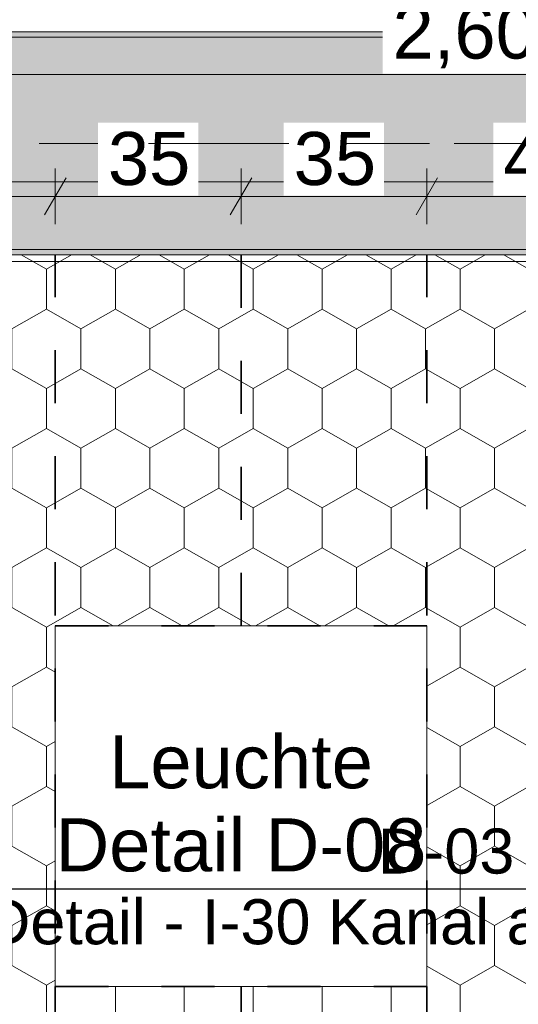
# Model space of a CAD drawing. Header units: metres. Extents: x -3.6 to 85.2, y -11 to 16.8.
# Tile 84 of 183: x 9.108 to 10.048, y 6.677 to 8.533. Entities that reach past the tile are written whole.
import ezdxf

# ---------------------------------------------------------------- set-up
doc = ezdxf.new("R2010")
doc.units = ezdxf.units.M
doc.header["$MEASUREMENT"] = 0
for name, pattern in [('Achse', [0.2, 0.1, -0.05, 0, -0.05]), ('Punktlinie weit', [0.06, 0.01, -0.05]), ('Strichlinie doppelt', [0.546806, 0.264583, -0.105833, 0.070556, -0.105833]), ('Wipeout_Contour', [1, 0, -1])]:
    doc.linetypes.add(name, pattern=pattern)
for name, color, linetype in [('154 - Bemaßung_ Beschriftung.Ausbau - Deckenspiegel', 7, 'Continuous'), ('208 - Marker.Detail', 7, 'Continuous'), ('451 - Universal.Achsen Raster', 7, 'Continuous'), ('608 - Struktur.Träger', 7, 'Continuous'), ('Neubau_606 - Struktur.Wand Innen Ausbau', 7, 'Continuous'), ('Neubau_651 - Abdeckung.Decke abgehängt_ bekleidet', 7, 'Continuous'), ('Neubau_653 - Abdeckung.TB Verkofferung', 7, 'Continuous'), ('Neubau_804 - HKLSE.Elektrik', 7, 'Continuous')]:
    doc.layers.add(name, color=color, linetype=linetype)
doc.styles.add('ERSTELLTER_STIL_2', font='txt')
doc.dimstyles.new('ERSTELLTER_STIL__1', dxfattribs={"dimtxt": 0.1, "dimasz": 0.0532, "dimexe": 0.18, "dimexo": 0.0625, "dimgap": 0, "dimtad": 1, "dimtih": 1, "dimtoh": 1, "dimzin": 0, "dimdsep": 46, "dimtxsty": 'ERSTELLTER_STIL_2', "dimblk": 'ARROWHEAD_2', "dimblk1": 'ARROWHEAD_2', "dimblk2": 'ARROWHEAD_2', "dimcen": 0.09, "dimse1": 1, "dimse2": 1, "dimclrd": 7, "dimclre": 7, "dimclrt": 7, "dimazin": 0, "dimtfac": 1, "dimtdec": 4, "dimtmove": 0, "dimatfit": 3, "dimfxl": 1, "dimtolj": 1, "dimtzin": 0, "dimarcsym": 0})
pattern_1 = [(45, (0, 0), (-0.01767767, 0.01767767), [0, -0.025])]

# ---------------------------------------------------------------- blocks, each defined once
blk = doc.blocks.new('*D251')
at = {"layer": '154 - Bemaßung_ Beschriftung.Ausbau - Deckenspiegel', "color": 7, "linetype": 'Continuous', "lineweight": 5}
for p, q in [((8.795, 8.1475), (8.795, 8.2525)), ((9.175, 8.1475), (9.175, 8.2525)), ((8.8152, 8.235), (8.7748, 8.165)), ((9.1952, 8.235), (9.1548, 8.165)), ((8.795, 8.2), (9.175, 8.2))]:
    blk.add_line(p, q, dxfattribs=at)
at = {"color": 254, "linetype": 'Wipeout_Contour', "lineweight": 0, "ltscale": 48.319299}
blk.add_wipeout([(8.626, 8.2488), (8.8707, 8.2488), (8.8707, 8.3916), (8.626, 8.3916)], dxfattribs=at).dxf.layer = '154 - Bemaßung_ Beschriftung.Ausbau - Deckenspiegel'
at = {"color": 254, "linetype": 'Wipeout_Contour', "lineweight": 0, "ltscale": 48.874998}
blk.add_wipeout([(8.8904, 8.2012), (9.0796, 8.2012), (9.0796, 8.3387), (8.8904, 8.3387)], dxfattribs=at).dxf.layer = '154 - Bemaßung_ Beschriftung.Ausbau - Deckenspiegel'
at = {"layer": '154 - Bemaßung_ Beschriftung.Ausbau - Deckenspiegel', "color": 7, "lineweight": 5, "insert": (8.9091, 8.22), "char_height": 0.1, "attachment_point": 7, "style": 'ERSTELLTER_STIL_2'}
blk.add_mtext('\\A1;{\\pql;\\fArial|b0|i0|c0|p38;38}', dxfattribs=at)
blk = doc.blocks.new('ARROWHEAD_2')
at = {"color": 0, "linetype": 'Continuous', "lineweight": 0}
for p, q in [((-0.378, -0.655), (0.378, 0.655)), ((0, 0), (-1, 0))]:
    blk.add_line(p, q, dxfattribs=at)
blk = doc.blocks.new('*D252')
at = {"layer": '154 - Bemaßung_ Beschriftung.Ausbau - Deckenspiegel', "color": 7, "linetype": 'Continuous', "lineweight": 5}
for p, q in [((9.175, 8.1475), (9.175, 8.2525)), ((9.525, 8.1475), (9.525, 8.2525)), ((9.1952, 8.235), (9.1548, 8.165)), ((9.5452, 8.235), (9.5048, 8.165)), ((9.175, 8.2), (9.525, 8.2))]:
    blk.add_line(p, q, dxfattribs=at)
at = {"color": 254, "linetype": 'Wipeout_Contour', "lineweight": 0, "ltscale": 49.95844}
blk.add_wipeout([(9.2554, 8.2012), (9.4446, 8.2012), (9.4446, 8.3387), (9.2554, 8.3387)], dxfattribs=at).dxf.layer = '154 - Bemaßung_ Beschriftung.Ausbau - Deckenspiegel'
at = {"layer": '154 - Bemaßung_ Beschriftung.Ausbau - Deckenspiegel', "color": 7, "lineweight": 5, "insert": (9.2741, 8.22), "char_height": 0.1, "attachment_point": 7, "style": 'ERSTELLTER_STIL_2'}
blk.add_mtext('\\A1;{\\pql;\\fArial|b0|i0|c0|p38;35}', dxfattribs=at)
blk = doc.blocks.new('*D253')
at = {"layer": '154 - Bemaßung_ Beschriftung.Ausbau - Deckenspiegel', "color": 7, "linetype": 'Continuous', "lineweight": 5}
for p, q in [((9.525, 8.1475), (9.525, 8.2525)), ((9.875, 8.1475), (9.875, 8.2525)), ((9.5452, 8.235), (9.5048, 8.165)), ((9.8952, 8.235), (9.8548, 8.165)), ((9.525, 8.2), (9.875, 8.2))]:
    blk.add_line(p, q, dxfattribs=at)
at = {"color": 254, "linetype": 'Wipeout_Contour', "lineweight": 0, "ltscale": 51.015009}
blk.add_wipeout([(9.6054, 8.2012), (9.7946, 8.2012), (9.7946, 8.3387), (9.6054, 8.3387)], dxfattribs=at).dxf.layer = '154 - Bemaßung_ Beschriftung.Ausbau - Deckenspiegel'
at = {"layer": '154 - Bemaßung_ Beschriftung.Ausbau - Deckenspiegel', "color": 7, "lineweight": 5, "insert": (9.6241, 8.22), "char_height": 0.1, "attachment_point": 7, "style": 'ERSTELLTER_STIL_2'}
blk.add_mtext('\\A1;{\\pql;\\fArial|b0|i0|c0|p38;35}', dxfattribs=at)
blk = doc.blocks.new('*D254')
at = {"layer": '154 - Bemaßung_ Beschriftung.Ausbau - Deckenspiegel', "color": 7, "linetype": 'Continuous', "lineweight": 5}
for p, q in [((9.875, 8.1475), (9.875, 8.2525)), ((10.315, 8.1475), (10.315, 8.2525)), ((9.8952, 8.235), (9.8548, 8.165)), ((10.3352, 8.235), (10.2948, 8.165)), ((9.875, 8.2), (10.315, 8.2))]:
    blk.add_line(p, q, dxfattribs=at)
at = {"color": 254, "linetype": 'Wipeout_Contour', "lineweight": 0, "ltscale": 52.226844}
blk.add_wipeout([(10.0004, 8.2012), (10.1896, 8.2012), (10.1896, 8.3387), (10.0004, 8.3387)], dxfattribs=at).dxf.layer = '154 - Bemaßung_ Beschriftung.Ausbau - Deckenspiegel'
at = {"layer": '154 - Bemaßung_ Beschriftung.Ausbau - Deckenspiegel', "color": 7, "lineweight": 5, "insert": (10.0191, 8.22), "char_height": 0.1, "attachment_point": 7, "style": 'ERSTELLTER_STIL_2'}
blk.add_mtext('\\A1;{\\pql;\\fArial|b0|i0|c0|p38;44}', dxfattribs=at)
blk = doc.blocks.new('*D434')
at = {"layer": '154 - Bemaßung_ Beschriftung.Ausbau - Deckenspiegel', "color": 7, "linetype": 'Continuous', "lineweight": 5}
for p, q in [((8.69, 8.3775), (8.69, 8.4825)), ((11.2975, 8.3775), (11.2975, 8.4825)), ((8.7102, 8.465), (8.6698, 8.395)), ((11.2773, 8.395), (11.3177, 8.465)), ((8.6558, 8.43), (8.69, 8.43)), ((8.69, 8.43), (11.2975, 8.43)), ((11.2975, 8.43), (11.3317, 8.43))]:
    blk.add_line(p, q, dxfattribs=at)
at = {"color": 254, "linetype": 'Wipeout_Contour', "lineweight": 0, "ltscale": 52.499242}
blk.add_wipeout([(9.7919, 8.4312), (10.1956, 8.4312), (10.1956, 8.5687), (9.7919, 8.5687)], dxfattribs=at).dxf.layer = '154 - Bemaßung_ Beschriftung.Ausbau - Deckenspiegel'
at = {"layer": '154 - Bemaßung_ Beschriftung.Ausbau - Deckenspiegel', "color": 7, "lineweight": 5, "insert": (9.8106, 8.4306), "char_height": 0.1, "attachment_point": 7, "style": 'ERSTELLTER_STIL_2'}
blk.add_mtext('\\A1;{\\pql;\\fArial|b0|i0|c0|p38;2,60\\fArial|b0|i0|c0|p38;\\A1{\\H.66x;\\S75^  ;}}', dxfattribs=at)

msp = doc.modelspace()

# ---------------------------------------------------------------- hatches: boundary and pattern name
at = {"layer": '608 - Struktur.Träger', "linetype": 'Continuous', "lineweight": 0, "true_color": 0x000000}
h = msp.add_hatch(dxfattribs=at)
h.set_pattern_fill('Gips_0001', color=18, style=0, pattern_type=2)
h.set_pattern_definition(pattern_1)
h.paths.add_polyline_path([(7.89, 8.51), (7.89, 8.5), (11.17, 8.5), (11.17, 8.51)])
h = msp.add_hatch(dxfattribs=at)
h.set_pattern_fill('Beton__Stahlbeton_0001', color=18, style=0, pattern_type=2)
h.set_pattern_definition([(45, (0, 0), (-0.08485281, 0.08485281), []), (45, (-0.04243, 0.04243), (-0.08485281, 0.08485281), [0.09, -0.03])])
h.paths.add_polyline_path([(0.69, 8.5), (0.38, 8.5), (0.38, 8.1), (0.69, 8.1), (7.57, 8.1), (7.89, 8.1), (11.17, 8.1), (11.49, 8.1), (14.77, 8.1), (15.09, 8.1), (18.37, 8.1), (18.69, 8.1), (25.57, 8.1), (25.89, 8.1), (29.25, 8.1), (29.39, 8.1), (32.77, 8.1), (33.09, 8.1), (36.47, 8.1), (36.59, 8.1), (39.97, 8.1), (40.29, 8.1), (47.17, 8.1), (47.49, 8.1), (50.77, 8.1), (51.09, 8.1), (54.37, 8.1), (54.69, 8.1), (61.57, 8.1), (61.88, 8.1), (61.88, 8.5), (61.57, 8.5), (58.195, 8.5), (58.05, 8.5), (54.69, 8.5), (54.37, 8.5), (51.09, 8.5), (50.77, 8.5), (47.49, 8.5), (47.17, 8.5), (40.29, 8.5), (39.97, 8.5), (36.59, 8.5), (36.47, 8.5), (33.09, 8.5), (32.77, 8.5), (29.39, 8.5), (29.25, 8.5), (25.89, 8.5), (25.57, 8.5), (22.2, 8.5), (22.05, 8.5), (18.69, 8.5), (18.37, 8.5), (15.09, 8.5), (14.77, 8.5), (11.49, 8.5), (11.17, 8.5), (7.89, 8.5), (7.57, 8.5)])
h = msp.add_hatch(dxfattribs=at)
h.set_pattern_fill('Gips_0001', color=18, style=0, pattern_type=2)
h.set_pattern_definition(pattern_1)
h.paths.add_polyline_path([(7.89, 8.1), (7.89, 8.09), (11.17, 8.09), (11.17, 8.1)])
at = {"layer": 'Neubau_651 - Abdeckung.Decke abgehängt_ bekleidet', "linetype": 'Continuous', "lineweight": 13, "true_color": 0xffbfbf}
h = msp.add_hatch(dxfattribs=at)
h.set_pattern_fill('sechseckig_0001', color=254, style=0, pattern_type=2)
h.set_pattern_definition([(90, (0, 0), (-0.1299038, 0), [0.075, -0.15]), (90, (-0.06495, 0.1125), (-0.1299038, 0), [0.075, -0.15]), (150, (5e-18, 0.075), (0.0649519, 0.1125), [0.075, -0.15]), (150, (-0.1299, 0.075), (0.0649519, 0.1125), [0.075, -0.15]), (210, (0, 0), (-0.0649519, 0.1125), [0.075, -0.15]), (210, (-0.1299, 8e-18), (-0.0649519, 0.1125), [0.075, -0.15])])
h.paths.add_polyline_path([(11.2975, 8.09), (8.69, 8.09), (8.69, 6.01), (11.2975, 6.01)])
h.paths.add_polyline_path([(9.175, 7.39), (9.875, 7.39), (9.875, 6.71), (9.175, 6.71)], flags=0)

# ---------------------------------------------------------------- linework, layer by layer
at = {"layer": '208 - Marker.Detail', "color": 30, "linetype": 'Continuous', "lineweight": 25, "true_color": 0xff6e00}
msp.add_line((9.0337, 6.8942), (10.7837, 6.8942), dxfattribs=at)
at = {"layer": '608 - Struktur.Träger', "color": 7, "linetype": 'Continuous', "lineweight": 13}
for p, q in [((0.38, 8.51), (61.88, 8.51)), ((11.17, 8.5), (7.89, 8.5)), ((0.38, 8.09), (61.88, 8.09))]:
    msp.add_line(p, q, dxfattribs=at)
at = {"layer": '608 - Struktur.Träger', "color": 7, "linetype": 'Continuous', "lineweight": 5}
for p, q in [((11.17, 8.51), (7.89, 8.51)), ((11.17, 8.09), (7.89, 8.09))]:
    msp.add_line(p, q, dxfattribs=at)
at = {"layer": '608 - Struktur.Träger', "color": 7, "linetype": 'Achse', "lineweight": 9}
msp.add_line((0.38, 8.3), (61.88, 8.3), dxfattribs=at)
at = {"layer": '608 - Struktur.Träger', "color": 7, "linetype": 'Continuous', "lineweight": 13, "flags": 128}
msp.add_lwpolyline([(32.77, 8.1), (29.39, 8.1), (29.25, 8.1), (25.89, 8.1), (25.57, 8.1), (18.69, 8.1), (18.37, 8.1), (15.09, 8.1), (14.77, 8.1), (11.49, 8.1), (11.17, 8.1), (7.89, 8.1), (7.57, 8.1), (0.69, 8.1), (0.38, 8.1)], dxfattribs=at)
at = {"layer": 'Neubau_606 - Struktur.Wand Innen Ausbau', "color": 1, "linetype": 'Continuous', "lineweight": 13}
for p, q in [((10.07, 8.2275), (9.06, 8.2275)), ((9.06, 8.0775), (10.07, 8.0775))]:
    msp.add_line(p, q, dxfattribs=at)
at = {"layer": 'Neubau_651 - Abdeckung.Decke abgehängt_ bekleidet', "color": 1, "linetype": 'Achse', "lineweight": 35}
for p, q in [((9.175, 6.01), (9.175, 8.09)), ((9.525, 8.09), (9.525, 7.39)), ((9.875, 6.01), (9.875, 8.09)), ((9.175, 7.39), (9.875, 7.39)), ((9.175, 6.71), (9.875, 6.71)), ((9.525, 6.71), (9.525, 6.01))]:
    msp.add_line(p, q, dxfattribs=at)
at = {"layer": 'Neubau_651 - Abdeckung.Decke abgehängt_ bekleidet', "color": 1, "linetype": 'Punktlinie weit', "lineweight": 13, "flags": 128}
for points in [[(11.2975, 8.09), (8.69, 8.09), (8.69, 6.01), (11.2975, 6.01)], [(9.175, 7.39), (9.875, 7.39), (9.875, 6.71), (9.175, 6.71)]]:
    msp.add_lwpolyline(points, close=True, dxfattribs=at)
at = {"layer": 'Neubau_653 - Abdeckung.TB Verkofferung', "color": 1, "linetype": 'Continuous', "lineweight": 5}
msp.add_line((11.25, 8.51), (7.795, 8.51), dxfattribs=at)
at = {"layer": 'Neubau_653 - Abdeckung.TB Verkofferung', "color": 1, "linetype": 'Continuous', "lineweight": 9}
msp.add_line((11.25, 8.2275), (7.795, 8.2275), dxfattribs=at)
at = {"layer": 'Neubau_804 - HKLSE.Elektrik', "color": 1, "linetype": 'Continuous', "lineweight": 13, "flags": 128}
msp.add_lwpolyline([(9.175, 6.71), (9.875, 6.71), (9.875, 7.39), (9.175, 7.39)], close=True, dxfattribs=at)

# ---------------------------------------------------------------- texts
at = {"layer": '154 - Bemaßung_ Beschriftung.Ausbau - Deckenspiegel', "color": 7, "linetype": 'Continuous', "lineweight": 9, "insert": (9.525, 7.0549), "char_height": 0.1, "attachment_point": 5, "line_spacing_factor": 0.940294, "style": 'ERSTELLTER_STIL_2'}
msp.add_mtext('\\A1;{\\pqc;\\fArial|b0|i0|c0|p38;Leuchte\\P\\pqc;\\fArial|b0|i0|c0|p38;Detail\\fArial|b0|i0|c0|p38; \\fArial|b0|i0|c0|p38;D-08}', dxfattribs=at)
at = {"layer": '208 - Marker.Detail', "color": 30, "lineweight": 25, "true_color": 0xff6e00, "char_height": 0.085, "style": 'ERSTELLTER_STIL_2'}
for s, insert, attachment_point in [('\\A1;{\\pql;\\fArial|b0|i0|c0|p38;D-03}', (9.7828, 6.9219), 7), ('\\A1;{\\pql;\\fArial|b0|i0|c0|p38;Detail - I-30 Kanal an Trockenbau}', (9.0422, 6.8748), 1)]:
    msp.add_mtext(s, dxfattribs=dict(at, insert=insert, attachment_point=attachment_point))

# ---------------------------------------------------------------- next in the draw order: dimensions: what is measured, and where the dimension line sits
at = {"layer": '154 - Bemaßung_ Beschriftung.Ausbau - Deckenspiegel', "color": 7, "linetype": 'Continuous', "lineweight": 5}
dim = msp.add_linear_dim(base=(9.175, 8.2), p1=(8.795, 8.09), p2=(9.175, 8.09), dimstyle='ERSTELLTER_STIL__1', dxfattribs=at)
dim.commit()
dim.dimension.update_dxf_attribs({"geometry": '*D251', "text_midpoint": (8.9853, 8.27), "dimtype": 160})

# ---------------------------------------------------------------- next in the draw order: dimensions: what is measured, and where the dimension line sits
dim = msp.add_linear_dim(base=(9.525, 8.2), p1=(9.175, 8.09), p2=(9.525, 8.09), dimstyle='ERSTELLTER_STIL__1', dxfattribs=at)
dim.commit()
dim.dimension.update_dxf_attribs({"geometry": '*D252', "text_midpoint": (9.3503, 8.27), "dimtype": 160})

# ---------------------------------------------------------------- next in the draw order: dimensions: what is measured, and where the dimension line sits
dim = msp.add_linear_dim(base=(9.875, 8.2), p1=(9.525, 8.09), p2=(9.875, 8.09), dimstyle='ERSTELLTER_STIL__1', dxfattribs=at)
dim.commit()
dim.dimension.update_dxf_attribs({"geometry": '*D253', "text_midpoint": (9.7003, 8.27), "dimtype": 160})

# ---------------------------------------------------------------- next in the draw order: dimensions: what is measured, and where the dimension line sits
dim = msp.add_linear_dim(base=(10.315, 8.2), p1=(9.875, 8.09), p2=(10.315, 8.09), dimstyle='ERSTELLTER_STIL__1', dxfattribs=at)
dim.commit()
dim.dimension.update_dxf_attribs({"geometry": '*D254', "text_midpoint": (10.0953, 8.27), "dimtype": 160})

# ---------------------------------------------------------------- next in the draw order: dimensions: what is measured, and where the dimension line sits
dim = msp.add_linear_dim(base=(11.2975, 8.43), p1=(8.69, 8.0775), p2=(11.2975, 8.0775), dimstyle='ERSTELLTER_STIL__1', dxfattribs=at)
dim.commit()
dim.dimension.update_dxf_attribs({"geometry": '*D434', "text_midpoint": (10.1137, 8.5), "dimtype": 160})

# ---------------------------------------------------------------- next in the draw order: linework, layer by layer
at = {"layer": '451 - Universal.Achsen Raster', "color": 160, "linetype": 'Strichlinie doppelt', "lineweight": 9, "true_color": 0x3232ff}
msp.add_line((64.935, 8.3), (-3.175, 8.3), dxfattribs=at)

doc.saveas('drawing.dxf')
